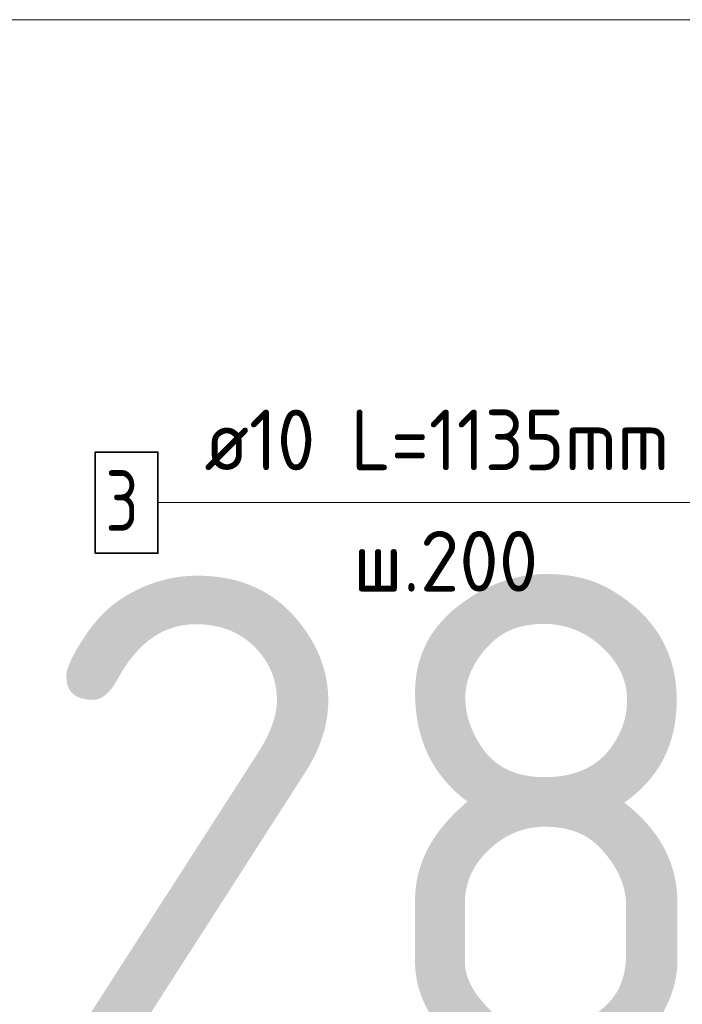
# Model space of a CAD drawing. Header units: metres. Extents: x -38 to 107, y -15 to 21.
# Tile 166 of 254: x 71.709 to 72.037, y 7.185 to 7.672. Entities that reach past the tile are written whole.
import ezdxf

# ---------------------------------------------------------------- set-up
doc = ezdxf.new("R2010")
doc.units = ezdxf.units.M
for name, color, linetype, lineweight in [('XR$3$Арм.стержн. Арматура края', 96, 'Continuous', 35), ('XR$4$Арм.стержн. Арматура края', 96, 'Continuous', 35), ('XR$5$Текст_ примечание', 7, 'Continuous', 13), ('XR$6$Арм.стержн. Арматура края', 96, 'Continuous', 35)]:
    doc.layers.add(name, color=color, linetype=linetype, lineweight=lineweight)
doc.styles.add('ISOCPEUR', font='txt')

msp = doc.modelspace()

# ---------------------------------------------------------------- linework, layer by layer
at = {"layer": 'XR$3$Арм.стержн. Арматура края', "color": 7, "linetype": 'Continuous', "lineweight": 13, "transparency": 33554687}
msp.add_line((71.77746, 7.43284), (72.08746, 7.43284), dxfattribs=at)
at = {"layer": 'XR$3$Арм.стержн. Арматура края', "color": 7, "linetype": 'Continuous', "lineweight": 35, "transparency": 33554687}
msp.add_lwpolyline([(71.74646, 7.40784), (71.77746, 7.40784), (71.77746, 7.45784), (71.74646, 7.45784), (71.74646, 7.40784)], dxfattribs=at)
at = {"layer": 'XR$4$Арм.стержн. Арматура края', "color": 7, "linetype": 'Continuous', "lineweight": 13, "transparency": 33554687}
msp.add_line((71.77746, 7.43284), (72.08746, 7.43284), dxfattribs=at)
at = {"layer": 'XR$4$Арм.стержн. Арматура края', "color": 7, "linetype": 'Continuous', "lineweight": 35, "transparency": 33554687}
msp.add_lwpolyline([(71.74646, 7.40784), (71.77746, 7.40784), (71.77746, 7.45784), (71.74646, 7.45784), (71.74646, 7.40784)], dxfattribs=at)
at = {"layer": 'XR$5$Текст_ примечание', "color": 7, "linetype": 'Continuous', "lineweight": 13, "transparency": 33554687}
msp.add_line((86.41979, 7.67171), (67.91979, 7.67171), dxfattribs=at)
at = {"layer": 'XR$6$Арм.стержн. Арматура края', "color": 7, "linetype": 'Continuous', "lineweight": 13, "transparency": 33554687}
msp.add_line((71.77746, 7.43284), (72.08746, 7.43284), dxfattribs=at)
at = {"layer": 'XR$6$Арм.стержн. Арматура края', "color": 7, "linetype": 'Continuous', "lineweight": 35, "transparency": 33554687}
msp.add_lwpolyline([(71.74646, 7.40784), (71.77746, 7.40784), (71.77746, 7.45784), (71.74646, 7.45784), (71.74646, 7.40784)], dxfattribs=at)

# ---------------------------------------------------------------- texts
at = {"layer": 'XR$3$Арм.стержн. Арматура края', "color": 7, "linetype": 'Continuous', "lineweight": 25, "transparency": 33554687, "char_height": 0.03, "attachment_point": 7, "style": 'ISOCPEUR'}
for s, insert, width in [('\\W0.92;ø10 L=1135mm ', (71.80046, 7.44884), 0.2806692), ('\\W0.78;3', (71.75146, 7.41884), 0.0326407), ('\\W0.95;ш.200 ', (71.87396, 7.38884), 0.1311995)]:
    msp.add_mtext(s, dxfattribs=dict(at, insert=insert, width=width))
at = {"layer": 'XR$4$Арм.стержн. Арматура края', "color": 7, "linetype": 'Continuous', "lineweight": 25, "transparency": 33554687, "char_height": 0.03, "attachment_point": 7, "style": 'ISOCPEUR'}
for s, insert, width in [('\\W0.92;ø10 L=1135mm ', (71.80046, 7.44884), 0.2806692), ('\\W0.78;3', (71.75146, 7.41884), 0.0326407), ('\\W0.95;ш.200 ', (71.87396, 7.38884), 0.1311995)]:
    msp.add_mtext(s, dxfattribs=dict(at, insert=insert, width=width))
at = {"layer": 'XR$5$Текст_ примечание', "color": 7, "linetype": 'Continuous', "lineweight": 35, "transparency": 33554687, "insert": (70.35063, 7.14671), "char_height": 0.25, "width": 2.7437149, "attachment_point": 7, "style": 'ISOCPEUR'}
msp.add_mtext('\\W0.96;ГОСТ 34028-2016', dxfattribs=at)
at = {"layer": 'XR$6$Арм.стержн. Арматура края', "color": 7, "linetype": 'Continuous', "lineweight": 25, "transparency": 33554687, "char_height": 0.03, "attachment_point": 7, "style": 'ISOCPEUR'}
for s, insert, width in [('\\W0.92;ø10 L=1135mm ', (71.80046, 7.44884), 0.2806692), ('\\W0.78;3', (71.75146, 7.41884), 0.0326407), ('\\W0.95;ш.200 ', (71.87396, 7.38884), 0.1311995)]:
    msp.add_mtext(s, dxfattribs=dict(at, insert=insert, width=width))

doc.saveas('drawing.dxf')
